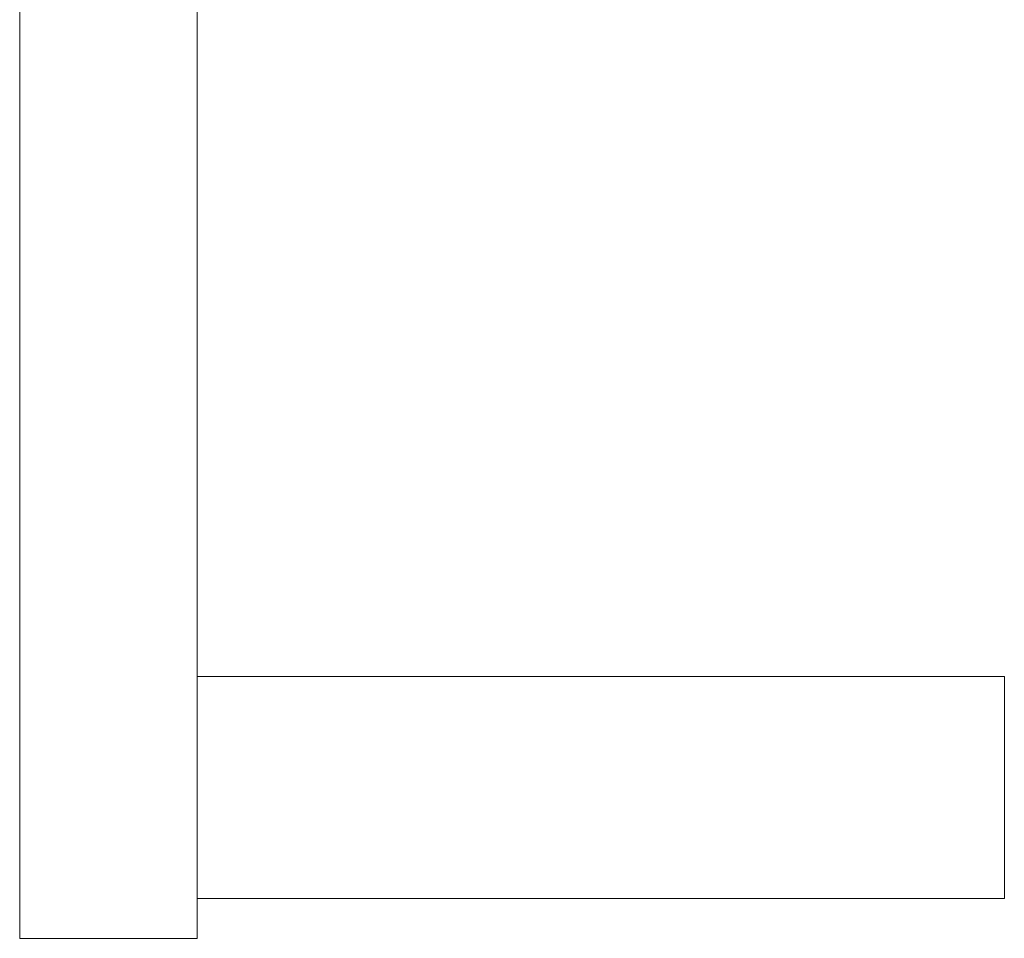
# Model space of a CAD drawing. Header units: millimetres. Extents: x -927 to 594, y 13 to 2231.
# Tile 5 of 8: x -317 to -206, y 1805 to 1909. Entities that reach past the tile are written whole.
import ezdxf

# ---------------------------------------------------------------- set-up
doc = ezdxf.new("R2010")
doc.units = ezdxf.units.MM

msp = doc.modelspace()

# ---------------------------------------------------------------- linework, layer by layer
at = {"color": 7, "linetype": 'Continuous', "lineweight": 15}
for p, q in [((-317.04, 2205.34), (-317.04, 1805.34)), ((-297.04, 2205.34), (-297.04, 1805.34)), ((-206.04, 1834.84), (-297.04, 1834.84)), ((-206.04, 1834.84), (-206.04, 1809.84)), ((-297.04, 1809.84), (-206.04, 1809.84)), ((-317.04, 1805.34), (-297.04, 1805.34))]:
    msp.add_line(p, q, dxfattribs=at)

doc.saveas('drawing.dxf')
